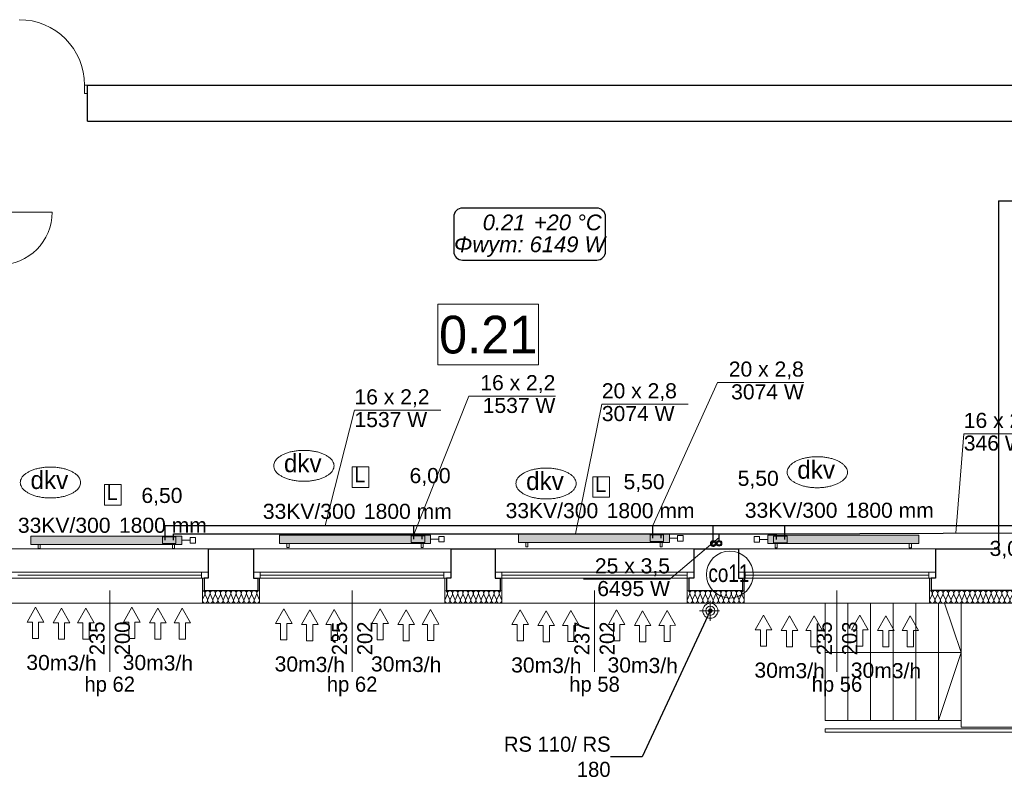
# Model space of a CAD drawing. Header units: millimetres. Extents: x -17429 to 155243, y -2908 to 188569.
# Tile 37 of 113: x -6204 to 5534, y 49263 to 58276. Entities that reach past the tile are written whole.
import ezdxf
from ezdxf.lldxf.tags import DXFTag

# ---------------------------------------------------------------- set-up
doc = ezdxf.new("R2010")
doc.units = ezdxf.units.MM
doc.header["$MEASUREMENT"] = 0
doc.linetypes.add('PHANTOM', pattern=[2.5, 1.25, -0.25, 0.25, -0.25, 0.25, -0.25])
doc.layers.get('0').update_dxf_attribs({"lineweight": 5})
for name, color, linetype in [('#opisy', 7, 'Continuous'), ('#podkład', 252, 'Continuous'), ('Arch ocieplenie', 252, 'Continuous'), ('IS_Armatura_podłączeniowa_grz._dolnozas.', 255, 'SOLID'), ('IS_Armatura_Therm', 7, 'SOLID'), ('IS_Grafika', 7, 'SOLID'), ('IS_Grzejniki_Plan_rzut', 7, 'SOLID'), ('IS_Opisy_działek_Therm', 7, 'SOLID'), ('IS_Powrót', 5, 'DASH'), ('IS_Text_Armatury_Therm', 7, 'Continuous'), ('IS_Text_Konstrukcji', 7, 'Continuous'), ('IS_Text_Odbiornikow_Therm', 7, 'Continuous'), ('IS_Zasilanie', 1, 'SOLID')]:
    doc.layers.add(name, color=color, linetype=linetype)
for name, color, linetype, lineweight in [('#piony', 7, 'Continuous', 5), ('Arch opisy_Nr_Pióra__1', 252, 'Continuous', 25), ('Arch opisy_Nr_Pióra__21', 252, 'Continuous', 13), ('INWENT BALUSTRADY_Nr_Pióra__26', 5, 'Continuous', 13), ('INWENT ODWODNIENIE_Nr_Pióra__21', 252, 'Continuous', 13), ('INWENT OPISY_Nr_Pióra__21', 252, 'Continuous', 13), ('INWENT. DRZWI_Nr_Pióra__21', 7, 'Continuous', 13), ('INWENT. OKNA_Nr_Pióra__5', 7, 'Continuous', 13), ('INWENT.ŚCIANY_Nr_Pióra__1', 252, 'Continuous', 25), ('INWENT.ŚCIANY_Nr_Pióra__21', 7, 'Continuous', 13), ('Istniejące schody_Nr_Pióra__21', 7, 'Continuous', 13)]:
    doc.layers.add(name, color=color, linetype=linetype, lineweight=lineweight)
doc.layers.add('arch izolacje_Nr_Pióra__3', color=7, linetype='Continuous', lineweight=13, true_color=0xff6600)
doc.layers.add('Arch ocieplenie_Nr_Pióra__22', color=7, linetype='Continuous', lineweight=9, true_color=0x7f7f7f)
doc.styles.add('ARIAL', font='arial.ttf', dxfattribs={"width": 0.75})
doc.styles.add('GENERATED_STYLE_2', font='txt')
doc.styles.add('GENERATED_STYLE_3', font='txt')
doc.styles.add('GENERATED_STYLE_4', font='txt')
doc.styles.add('MtXpl_Arial', font='txt', dxfattribs={"height": 0.2})
doc.styles.get("Standard").update_dxf_attribs({"font": 'arial.ttf', "bigfont": 'BIGFONT.SHX'})
tags = doc.linetypes.add('DASH', pattern=[15, 10, -5]).pattern_tags.tags
tags[6:7] = [DXFTag(74, 4), DXFTag(75, 0), DXFTag(340, '0'), DXFTag(46, 0.0), DXFTag(50, 0.0), DXFTag(44, 0.0), DXFTag(45, 0.0)]
tags[4:5] = [DXFTag(74, 4), DXFTag(75, 0), DXFTag(340, '0'), DXFTag(46, 0.0), DXFTag(50, 0.0), DXFTag(44, 0.0), DXFTag(45, 0.0)]
tags = doc.linetypes.add('SOLID', pattern=[10, 10, 0]).pattern_tags.tags
tags[6:7] = [DXFTag(74, 4), DXFTag(75, 0), DXFTag(340, '0'), DXFTag(46, 0.0), DXFTag(50, 0.0), DXFTag(44, 0.0), DXFTag(45, 0.0)]
tags[4:5] = [DXFTag(74, 4), DXFTag(75, 0), DXFTag(340, '0'), DXFTag(46, 0.0), DXFTag(50, 0.0), DXFTag(44, 0.0), DXFTag(45, 0.0)]
doc.dimstyles.new('GENERATED_STYLE__6', dxfattribs={"dimtxt": 0.18, "dimasz": 109.44, "dimexe": 0.18, "dimexo": 0.0625, "dimgap": 0.09, "dimtad": 0, "dimtih": 1, "dimtoh": 1, "dimdec": 4, "dimzin": 0, "dimdsep": 46, "dimcen": 0.09, "dimadec": 0, "dimazin": 0, "dimtfac": 1, "dimtdec": 4, "dimtmove": 0, "dimatfit": 3, "dimldrblk": 'ARROWHEAD_11', "dimfxl": 1, "dimtolj": 1, "dimtzin": 0, "dimarcsym": 0})

# ---------------------------------------------------------------- blocks, each defined once
blk = doc.blocks.new('Izolacja cieplna 14_18', base_point=(5984, 51466))
at = {"layer": 'Arch ocieplenie_Nr_Pióra__22', "linetype": 'Continuous'}
for p, q in [((4673, 51421), (4647, 51361)), ((4705, 51361), (4679, 51421)), ((4737, 51421), (4711, 51361)), ((4769, 51361), (4742, 51421)), ((4801, 51421), (4774, 51361)), ((4833, 51361), (4806, 51421)), ((4865, 51421), (4838, 51361)), ((4897, 51361), (4870, 51421)), ((4929, 51421), (4902, 51361)), ((4960, 51361), (4934, 51421)), ((4992, 51421), (4966, 51361)), ((5024, 51361), (4998, 51421)), ((5056, 51421), (5030, 51361)), ((5088, 51361), (5062, 51421)), ((5120, 51421), (5093, 51361)), ((5152, 51361), (5125, 51421)), ((5184, 51421), (5157, 51361)), ((5216, 51361), (5189, 51421)), ((5248, 51421), (5221, 51361)), ((5279, 51361), (5253, 51421)), ((5311, 51421), (5285, 51361)), ((5343, 51361), (5317, 51421)), ((5375, 51421), (5349, 51361)), ((5407, 51361), (5381, 51421)), ((5439, 51421), (5412, 51361)), ((5471, 51361), (5444, 51421)), ((5503, 51421), (5476, 51361)), ((5535, 51361), (5508, 51421)), ((5567, 51421), (5540, 51361)), ((5599, 51361), (5572, 51421)), ((5630, 51421), (5604, 51361)), ((5662, 51361), (5636, 51421)), ((5694, 51421), (5668, 51361)), ((5726, 51361), (5700, 51421)), ((5758, 51421), (5732, 51361)), ((5790, 51361), (5763, 51421)), ((5822, 51421), (5795, 51361)), ((5854, 51361), (5827, 51421)), ((5886, 51421), (5859, 51361)), ((5918, 51361), (5891, 51421)), ((5949, 51421), (5923, 51361)), ((5981, 51361), (5955, 51421))]:
    blk.add_line(p, q, dxfattribs=at)
for centre, start_param, end_param in [((4644, 51434), 2.7288, 4.712389), ((4708, 51434), 2.7288, 6.695979), ((4772, 51434), 2.7288, 6.695979), ((4835, 51434), 2.7288, 6.695979), ((4899, 51434), 2.7288, 6.695979), ((4963, 51434), 2.7288, 6.695979), ((5027, 51434), 2.7288, 6.695979), ((5091, 51434), 2.7288, 6.695979), ((5155, 51434), 2.7288, 6.695979), ((5218, 51434), 2.7288, 6.695979), ((5282, 51434), 2.7288, 6.695979), ((5346, 51434), 2.7288, 6.695979), ((5410, 51434), 2.7288, 6.695979), ((5474, 51434), 2.7288, 6.695979), ((5537, 51434), 2.7288, 6.695979), ((5601, 51434), 2.7288, 6.695979), ((5665, 51434), 2.7288, 6.695979), ((5729, 51434), 2.7288, 6.695979), ((5793, 51434), 2.7288, 6.695979), ((5856, 51434), 2.7288, 6.695979), ((5920, 51434), 2.7288, 6.695979), ((5984, 51434), 4.712389, 6.695979), ((4676, 51348), 5.870392, 9.837571), ((4740, 51348), 5.870392, 9.837571), ((4804, 51348), 5.870392, 9.837571), ((4867, 51348), 5.870392, 9.837571), ((4931, 51348), 5.870392, 9.837571), ((4995, 51348), 5.870392, 9.837571), ((5059, 51348), 5.870392, 9.837571), ((5123, 51348), 5.870392, 9.837571), ((5186, 51348), 5.870392, 9.837571), ((5250, 51348), 5.870392, 9.837571), ((5314, 51348), 5.870392, 9.837571), ((5378, 51348), 5.870392, 9.837571), ((5442, 51348), 5.870392, 9.837571), ((5505, 51348), 5.870392, 9.837571), ((5569, 51348), 5.870392, 9.837571), ((5633, 51348), 5.870392, 9.837571), ((5697, 51348), 5.870392, 9.837571), ((5761, 51348), 5.870392, 9.837571), ((5825, 51348), 5.870392, 9.837571), ((5888, 51348), 5.870392, 9.837571), ((5952, 51348), 5.870392, 9.837571)]:
    blk.add_ellipse(centre, major_axis=(-31.9, 0), ratio=0.999904, start_param=start_param, end_param=end_param, dxfattribs=at)
blk = doc.blocks.new('Izolacja cieplna 14_33', base_point=(2434, 51466))
at = {"layer": 'Arch ocieplenie_Nr_Pióra__22', "linetype": 'Continuous'}
for p, q in [((1782, 51421), (1757, 51361)), ((1813, 51361), (1788, 51421)), ((1844, 51421), (1818, 51361)), ((1875, 51361), (1849, 51421)), ((1906, 51421), (1880, 51361)), ((1937, 51361), (1911, 51421)), ((1968, 51421), (1942, 51361)), ((1999, 51361), (1973, 51421)), ((2030, 51421), (2004, 51361)), ((2061, 51361), (2035, 51421)), ((2091, 51421), (2066, 51361)), ((2122, 51361), (2097, 51421)), ((2153, 51421), (2128, 51361)), ((2184, 51361), (2158, 51421)), ((2215, 51421), (2189, 51361)), ((2246, 51361), (2220, 51421)), ((2277, 51421), (2251, 51361)), ((2308, 51361), (2282, 51421)), ((2339, 51421), (2313, 51361)), ((2370, 51361), (2344, 51421)), ((2401, 51421), (2375, 51361)), ((2431, 51361), (2406, 51421))]:
    blk.add_line(p, q, dxfattribs=at)
for centre, start_param, end_param in [((1754, 51434), 1.158004, 3.141593), ((1816, 51434), 1.158004, 5.125183), ((1878, 51434), 1.158004, 5.125183), ((1940, 51434), 1.158004, 5.125183), ((2001, 51434), 1.158004, 5.125183), ((2063, 51434), 1.158004, 5.125183), ((2125, 51434), 1.158004, 5.125183), ((2187, 51434), 1.158004, 5.125183), ((2249, 51434), 1.158004, 5.125183), ((2310, 51434), 1.158004, 5.125183), ((2372, 51434), 1.158004, 5.125183), ((2434, 51434), 3.141593, 5.125182), ((1785, 51348), 4.299595, 8.266775), ((1847, 51348), 4.299595, 8.266775), ((1909, 51348), 4.299595, 8.266775), ((1970, 51348), 4.299595, 8.266775), ((2032, 51348), 4.299595, 8.266775), ((2094, 51348), 4.299595, 8.266775), ((2156, 51348), 4.299595, 8.266775), ((2218, 51348), 4.299595, 8.266775), ((2280, 51348), 4.299595, 8.266775), ((2341, 51348), 4.299595, 8.266775), ((2403, 51348), 4.299595, 8.266775)]:
    blk.add_ellipse(centre, major_axis=(0, -31.9), ratio=0.968885, start_param=start_param, end_param=end_param, dxfattribs=at)
blk = doc.blocks.new('Izolacja cieplna 14_34', base_point=(-456, 51466))
at = {"layer": 'Arch ocieplenie_Nr_Pióra__22', "linetype": 'Continuous'}
for p, q in [((-1108, 51421), (-1133, 51361)), ((-1077, 51361), (-1102, 51421)), ((-1046, 51421), (-1072, 51361)), ((-1015, 51361), (-1041, 51421)), ((-984, 51421), (-1010, 51361)), ((-953, 51361), (-979, 51421)), ((-922, 51421), (-948, 51361)), ((-891, 51361), (-917, 51421)), ((-860, 51421), (-886, 51361)), ((-829, 51361), (-855, 51421)), ((-799, 51421), (-824, 51361)), ((-768, 51361), (-793, 51421)), ((-737, 51421), (-762, 51361)), ((-706, 51361), (-732, 51421)), ((-675, 51421), (-701, 51361)), ((-644, 51361), (-670, 51421)), ((-613, 51421), (-639, 51361)), ((-582, 51361), (-608, 51421)), ((-551, 51421), (-577, 51361)), ((-520, 51361), (-546, 51421)), ((-489, 51421), (-515, 51361)), ((-459, 51361), (-484, 51421))]:
    blk.add_line(p, q, dxfattribs=at)
for centre, start_param, end_param in [((-1136, 51434), 1.158004, 3.141593), ((-1074, 51434), 1.158004, 5.125183), ((-1012, 51434), 1.158004, 5.125183), ((-950, 51434), 1.158004, 5.125183), ((-889, 51434), 1.158004, 5.125183), ((-827, 51434), 1.158004, 5.125183), ((-765, 51434), 1.158004, 5.125183), ((-703, 51434), 1.158004, 5.125183), ((-641, 51434), 1.158004, 5.125183), ((-580, 51434), 1.158004, 5.125183), ((-518, 51434), 1.158004, 5.125183), ((-456, 51434), 3.141593, 5.125182), ((-1105, 51348), 4.299595, 8.266775), ((-1043, 51348), 4.299595, 8.266775), ((-981, 51348), 4.299595, 8.266775), ((-920, 51348), 4.299595, 8.266775), ((-858, 51348), 4.299595, 8.266775), ((-796, 51348), 4.299595, 8.266775), ((-734, 51348), 4.299595, 8.266775), ((-672, 51348), 4.299595, 8.266775), ((-610, 51348), 4.299595, 8.266775), ((-549, 51348), 4.299595, 8.266775), ((-487, 51348), 4.299595, 8.266775)]:
    blk.add_ellipse(centre, major_axis=(0, -31.9), ratio=0.968885, start_param=start_param, end_param=end_param, dxfattribs=at)
blk = doc.blocks.new('Izolacja cieplna 14_35', base_point=(-3346, 51466))
at = {"layer": 'Arch ocieplenie_Nr_Pióra__22', "linetype": 'Continuous'}
for p, q in [((-3998, 51421), (-4023, 51361)), ((-3967, 51361), (-3992, 51421)), ((-3936, 51421), (-3962, 51361)), ((-3905, 51361), (-3931, 51421)), ((-3874, 51421), (-3900, 51361)), ((-3843, 51361), (-3869, 51421)), ((-3812, 51421), (-3838, 51361)), ((-3781, 51361), (-3807, 51421)), ((-3750, 51421), (-3776, 51361)), ((-3719, 51361), (-3745, 51421)), ((-3689, 51421), (-3714, 51361)), ((-3658, 51361), (-3683, 51421)), ((-3627, 51421), (-3652, 51361)), ((-3596, 51361), (-3622, 51421)), ((-3565, 51421), (-3591, 51361)), ((-3534, 51361), (-3560, 51421)), ((-3503, 51421), (-3529, 51361)), ((-3472, 51361), (-3498, 51421)), ((-3441, 51421), (-3467, 51361)), ((-3410, 51361), (-3436, 51421)), ((-3379, 51421), (-3405, 51361)), ((-3349, 51361), (-3374, 51421))]:
    blk.add_line(p, q, dxfattribs=at)
for centre, start_param, end_param in [((-4026, 51434), 1.158004, 3.141593), ((-3964, 51434), 1.158004, 5.125183), ((-3902, 51434), 1.158004, 5.125183), ((-3840, 51434), 1.158004, 5.125183), ((-3779, 51434), 1.158004, 5.125183), ((-3717, 51434), 1.158004, 5.125183), ((-3655, 51434), 1.158004, 5.125183), ((-3593, 51434), 1.158004, 5.125183), ((-3531, 51434), 1.158004, 5.125183), ((-3470, 51434), 1.158004, 5.125183), ((-3408, 51434), 1.158004, 5.125183), ((-3346, 51434), 3.141593, 5.125182), ((-3995, 51348), 4.299595, 8.266775), ((-3933, 51348), 4.299595, 8.266775), ((-3871, 51348), 4.299595, 8.266775), ((-3810, 51348), 4.299595, 8.266775), ((-3748, 51348), 4.299595, 8.266775), ((-3686, 51348), 4.299595, 8.266775), ((-3624, 51348), 4.299595, 8.266775), ((-3562, 51348), 4.299595, 8.266775), ((-3500, 51348), 4.299595, 8.266775), ((-3439, 51348), 4.299595, 8.266775), ((-3377, 51348), 4.299595, 8.266775)]:
    blk.add_ellipse(centre, major_axis=(0, -31.9), ratio=0.968885, start_param=start_param, end_param=end_param, dxfattribs=at)
blk = doc.blocks.new('ARROWHEAD_11')
at = {"color": 0, "linetype": 'Continuous', "lineweight": 0}
blk.add_line((0, 0), (-1, 0), dxfattribs=at)
at = {"color": 0, "linetype": 'Continuous', "lineweight": 0, "const_width": 0.25, "flags": 128}
blk.add_lwpolyline([(-0.125, 0, 1), (0.125, 0, 1)], format="xyb", close=True, dxfattribs=at)
blk = doc.blocks.new('E210168')
at = {"color": 7, "lineweight": 13}
for p, q in [((19.4, 19.8), (19.4, 13.6)), ((19.4, 19.8), (37, 9.9)), ((19.4, 0), (37, 9.9)), ((19.4, 6.2), (19.4, 0))]:
    blk.add_line(p, q, dxfattribs=at)
blk.add_lwpolyline([(19.4, 13.6), (0, 13.6), (0, 6.2), (19.4, 6.2)], dxfattribs=at)
blk = doc.blocks.new('SERRTRT')
at = {"layer": 'arch izolacje_Nr_Pióra__3', "color": 252, "linetype": 'Continuous'}
for p, q in [((-4026, 51316), (-4026, 51616)), ((-3346, 51616), (-3346, 51316)), ((-1136, 51316), (-1136, 51616)), ((-456, 51616), (-456, 51316)), ((1754, 51316), (1754, 51616)), ((2434, 51616), (2434, 51316)), ((4644, 51316), (4644, 51616)), ((7654, 51316), (-11061, 51316)), ((-3346, 51316), (-4026, 51316)), ((-456, 51316), (-1136, 51316)), ((2434, 51316), (1754, 51316)), ((5984, 51316), (4644, 51316))]:
    blk.add_line(p, q, dxfattribs=at)
at = {"layer": 'Arch opisy_Nr_Pióra__21', "color": 252, "linetype": 'Continuous'}
for p, q in [((-1219, 54881), (-1219, 54161)), ((-19, 54881), (-1219, 54881)), ((-19, 54161), (-19, 54881)), ((-1219, 54161), (-19, 54161))]:
    blk.add_line(p, q, dxfattribs=at)
at = {"layer": 'INWENT BALUSTRADY_Nr_Pióra__26', "color": 252, "linetype": 'Continuous'}
for p, q in [((3399, 49776), (3399, 49816)), ((3399, 49816), (11689, 49816)), ((11689, 49776), (3399, 49776))]:
    blk.add_line(p, q, dxfattribs=at)
at = {"layer": 'INWENT ODWODNIENIE_Nr_Pióra__21', "color": 252, "linetype": 'Continuous'}
for p, q in [((2029, 51346), (2029, 51106)), ((2029, 51146), (2029, 51306)), ((1899, 51226), (2139, 51226)), ((1949, 51226), (2109, 51226))]:
    blk.add_line(p, q, dxfattribs=at)
for radius in [90, 55]:
    blk.add_circle((2029, 51226), radius, dxfattribs=at)
at = {"layer": 'INWENT OPISY_Nr_Pióra__21', "color": 252, "linetype": 'Continuous'}
for p, q in [((-5131, 51466), (-5131, 50496)), ((-2241, 51466), (-2241, 50496)), ((649, 51466), (649, 50496)), ((3539, 51466), (3539, 50496))]:
    blk.add_line(p, q, dxfattribs=at)
at = {"layer": 'INWENT. DRZWI_Nr_Pióra__21', "color": 252, "linetype": 'Continuous'}
for p, q in [((-5431, 57496), (-5431, 57396)), ((-5431, 57496), (-5396, 57496)), ((-5431, 57396), (-5396, 57396)), ((-6446, 55981), (-5816, 55981))]:
    blk.add_line(p, q, dxfattribs=at)
for centre, radius, start, end in [((-6211, 57496), 780, 0, 90), ((-6446, 55981), 630, 270, 0)]:
    blk.add_arc(centre, radius, start, end, dxfattribs=at)
at = {"layer": 'INWENT. OKNA_Nr_Pióra__5', "color": 252, "linetype": 'Continuous'}
for p, q in [((-3956, 51686), (-6306, 51686)), ((-6226, 51651), (-4036, 51651)), ((-4036, 51616), (-4036, 51686)), ((-3956, 51616), (-3956, 51686)), ((-1066, 51686), (-3416, 51686)), ((-3416, 51616), (-3416, 51686)), ((-3336, 51616), (-3336, 51686)), ((-3336, 51651), (-1146, 51651)), ((-1146, 51616), (-1146, 51686)), ((-1066, 51616), (-1066, 51686)), ((1834, 51686), (-536, 51686)), ((-536, 51616), (-536, 51686)), ((-456, 51616), (-456, 51686)), ((-456, 51651), (1754, 51651)), ((1754, 51616), (1754, 51686)), ((1834, 51616), (1834, 51686)), ((4714, 51686), (2364, 51686)), ((2364, 51616), (2364, 51686)), ((2444, 51616), (2444, 51686)), ((2444, 51651), (4634, 51651)), ((4634, 51616), (4634, 51686)), ((4714, 51616), (4714, 51686)), ((-6306, 51616), (-3956, 51616)), ((-3416, 51616), (-1066, 51616)), ((-536, 51616), (1834, 51616)), ((2364, 51616), (4714, 51616))]:
    blk.add_line(p, q, dxfattribs=at)
at = {"layer": 'INWENT.ŚCIANY_Nr_Pióra__1', "color": 252, "linetype": 'Continuous'}
for p, q in [((-5396, 57066), (-5396, 57496)), ((-5396, 57496), (5704, 57496)), ((-5396, 57066), (5704, 57066)), ((5464, 56116), (5704, 56116)), ((5464, 56116), (5464, 51966)), ((-3956, 51966), (-3416, 51966)), ((-3956, 51966), (-3956, 51616)), ((-3416, 51966), (-3416, 51616)), ((-1066, 51966), (-536, 51966)), ((-1066, 51966), (-1066, 51616)), ((-536, 51966), (-536, 51616)), ((1834, 51966), (2364, 51966)), ((1834, 51966), (1834, 51616)), ((2364, 51966), (2364, 51616)), ((4714, 51966), (5464, 51966)), ((4714, 51966), (4714, 51616)), ((-3956, 51616), (-4006, 51616)), ((-4006, 51616), (-4006, 51466)), ((-3416, 51616), (-3366, 51616)), ((-3366, 51616), (-3366, 51466)), ((-1066, 51616), (-1116, 51616)), ((-1116, 51616), (-1116, 51466)), ((-536, 51616), (-476, 51616)), ((-476, 51616), (-476, 51466)), ((1834, 51616), (1774, 51616)), ((1774, 51616), (1774, 51466)), ((2364, 51616), (2414, 51616)), ((2414, 51616), (2414, 51466)), ((4714, 51616), (4664, 51616)), ((4664, 51616), (4664, 51466)), ((-4006, 51466), (-3366, 51466)), ((-1116, 51466), (-476, 51466)), ((1774, 51466), (2414, 51466)), ((5964, 51466), (4664, 51466))]:
    blk.add_line(p, q, dxfattribs=at)
at = {"layer": 'INWENT.ŚCIANY_Nr_Pióra__21', "color": 252, "linetype": 'Continuous'}
for p, q in [((-6306, 51966), (-3956, 51966)), ((-3416, 51966), (-1066, 51966)), ((-536, 51966), (1834, 51966)), ((2364, 51966), (4714, 51966))]:
    blk.add_line(p, q, dxfattribs=at)
at = {"layer": 'Istniejące schody_Nr_Pióra__21', "color": 252, "linetype": 'Continuous'}
for p, q in [((3399, 49916), (3399, 51316)), ((3669, 49916), (3669, 51316)), ((3939, 49916), (3939, 51316)), ((4209, 49916), (4209, 51316)), ((4479, 49916), (4479, 51316)), ((4749, 49916), (4749, 51316)), ((5019, 50726), (4822, 51316)), ((5019, 49836), (5019, 51316)), ((3399, 50726), (5019, 50726)), ((5019, 50726), (4749, 49916)), ((5019, 49916), (3399, 49916)), ((11689, 49836), (5019, 49836))]:
    blk.add_line(p, q, dxfattribs=at)
at = {"layer": 'Arch ocieplenie', "color": 252, "linetype": 'Continuous', "lineweight": 9}
for name, p in [('Izolacja cieplna 14_35', (-3346, 51466)), ('Izolacja cieplna 14_34', (-456, 51466)), ('Izolacja cieplna 14_33', (2434, 51466)), ('Izolacja cieplna 14_18', (5984, 51466))]:
    blk.add_blockref(name, p, dxfattribs=at)
at = {"layer": 'Arch opisy_Nr_Pióra__1', "color": 252, "linetype": 'Continuous', "insert": (-619, 54288), "char_height": 450, "attachment_point": 8, "style": 'GENERATED_STYLE_3'}
blk.add_mtext('{0.21}', dxfattribs=at)
at = {"layer": 'INWENT OPISY_Nr_Pióra__21', "color": 252, "linetype": 'Continuous', "char_height": 180, "width": 1346.33, "attachment_point": 2, "rotation": 90, "line_spacing_factor": 1.007146, "style": 'GENERATED_STYLE_2'}
for s, insert in [('{235\\P200}', (-5372, 50896)), ('{235\\P202}', (-2482, 50896)), ('{237\\P202}', (408, 50896)), ('{235\\P203}', (3298, 50896))]:
    blk.add_mtext(s, dxfattribs=dict(at, insert=insert))
at = {"layer": 'INWENT OPISY_Nr_Pióra__21', "color": 252, "linetype": 'Continuous', "char_height": 180, "attachment_point": 2, "style": 'GENERATED_STYLE_2'}
for s, insert in [('{hp 62}', (-5131, 50440)), ('{hp 62}', (-2241, 50440)), ('{hp 58}', (649, 50440)), ('{hp 56}', (3539, 50440))]:
    blk.add_mtext(s, dxfattribs=dict(at, insert=insert))
at = {"layer": 'INWENT OPISY_Nr_Pióra__21', "color": 252, "linetype": 'Continuous', "insert": (840, 49483), "char_height": 180, "width": 1500.99, "attachment_point": 6, "style": 'GENERATED_STYLE_4'}
blk.add_mtext('{RS 110/ RS 180}', dxfattribs=at)
at = {"layer": 'INWENT OPISY_Nr_Pióra__21', "color": 252, "linetype": 'Continuous', "annotation_type": 0, "has_hookline": 1, "hookline_direction": 1, "text_width": 1114}
blk.add_leader([(2029, 51226), (1215, 49483), (840, 49483)], dimstyle='GENERATED_STYLE__6', dxfattribs=at)

msp = doc.modelspace()

# ---------------------------------------------------------------- linework, layer by layer
at = {"layer": '#piony', "color": 7}
msp.add_circle((2262, 51658), 280, dxfattribs=at)
at = {"layer": 'IS_Armatura_podłączeniowa_grz._dolnozas.', "color": 7, "lineweight": 0, "ltscale": 10}
for p, q in [((-1376, 52119), (-1536, 52119)), ((-1536, 52119), (-1536, 52039)), ((-1376, 52039), (-1376, 52119)), ((1473, 52130), (1313, 52130)), ((1313, 52130), (1313, 52050)), ((1473, 52050), (1473, 52130)), ((-4341, 52107), (-4501, 52107)), ((-4501, 52107), (-4501, 52027)), ((-4501, 52027), (-4341, 52027)), ((-4341, 52027), (-4341, 52107)), ((-1536, 52039), (-1376, 52039)), ((1313, 52050), (1473, 52050)), ((2944, 52117), (2784, 52117)), ((2784, 52117), (2784, 52037)), ((2784, 52037), (2944, 52037)), ((2944, 52037), (2944, 52117))]:
    msp.add_line(p, q, dxfattribs=at)
at = {"layer": 'IS_Armatura_Therm', "color": 7, "lineweight": 0, "ltscale": 10}
for p, q in [((1705, 52122), (1640, 52122)), ((1640, 52122), (1640, 52057)), ((1705, 52057), (1705, 52122)), ((-4271, 52067), (-4173, 52067)), ((-4108, 52099), (-4173, 52099)), ((-4173, 52099), (-4173, 52034)), ((-4173, 52034), (-4108, 52034)), ((-4108, 52034), (-4108, 52099)), ((-1306, 52079), (-1208, 52079)), ((-1143, 52112), (-1208, 52112)), ((-1208, 52112), (-1208, 52047)), ((-1208, 52047), (-1143, 52047)), ((-1143, 52047), (-1143, 52112)), ((1543, 52090), (1640, 52090)), ((1640, 52057), (1705, 52057)), ((2616, 52110), (2551, 52110)), ((2551, 52110), (2551, 52045)), ((2551, 52045), (2616, 52045)), ((2616, 52045), (2616, 52110)), ((2714, 52077), (2616, 52077))]:
    msp.add_line(p, q, dxfattribs=at)
at = {"layer": 'IS_Grafika', "color": 7, "lineweight": 5, "ltscale": 10}
for p, q in [((-2041, 52942), (-2241, 52942)), ((-2241, 52942), (-2241, 52697)), ((-2041, 52697), (-2041, 52942)), ((829, 52824), (628, 52824)), ((628, 52824), (628, 52580)), ((829, 52580), (829, 52824)), ((-4993, 52731), (-5194, 52731)), ((-5194, 52731), (-5194, 52486)), ((-4993, 52486), (-4993, 52731)), ((-2241, 52697), (-2041, 52697)), ((-5194, 52486), (-4993, 52486)), ((628, 52580), (829, 52580))]:
    msp.add_line(p, q, dxfattribs=at)
for points, knots in [([(-2816, 53139), (-2834, 53139), (-2869, 53138), (-2919, 53132), (-2967, 53123), (-3011, 53111), (-3052, 53095), (-3087, 53077), (-3118, 53057), (-3143, 53034), (-3161, 53009), (-3173, 52983), (-3176, 52964), (-3176, 52955)], [0, 0, 0, 0, 53.206774, 104.286131, 152.960622, 198.951577, 242.000697, 281.900205, 318.538128, 351.968842, 382.520946, 410.942343, 438.528187, 438.528187, 438.528187, 438.528187]), ([(-2456, 52955), (-2456, 52964), (-2459, 52983), (-2471, 53009), (-2490, 53034), (-2515, 53057), (-2545, 53077), (-2581, 53095), (-2621, 53111), (-2665, 53123), (-2713, 53132), (-2764, 53138), (-2798, 53139), (-2816, 53139)], [0, 0, 0, 0, 27.585844, 56.00724, 86.559344, 119.990058, 156.627982, 196.52749, 239.576609, 285.567565, 334.242055, 385.321413, 438.528187, 438.528187, 438.528187, 438.528187]), ([(3304, 53063), (3286, 53063), (3251, 53062), (3201, 53056), (3153, 53047), (3109, 53034), (3068, 53019), (3033, 53001), (3002, 52980), (2977, 52957), (2959, 52933), (2947, 52906), (2944, 52887), (2944, 52878)], [0, 0, 0, 0, 53.206774, 104.286131, 152.960622, 198.951577, 242.000697, 281.900205, 318.538128, 351.968842, 382.520946, 410.942343, 438.528187, 438.528187, 438.528187, 438.528187]), ([(3664, 52878), (3664, 52887), (3661, 52906), (3649, 52933), (3630, 52957), (3605, 52980), (3575, 53001), (3539, 53019), (3499, 53034), (3455, 53047), (3407, 53056), (3356, 53062), (3322, 53063), (3304, 53063)], [0, 0, 0, 0, 27.585844, 56.00724, 86.559344, 119.990058, 156.627982, 196.52749, 239.576609, 285.567565, 334.242055, 385.321413, 438.528187, 438.528187, 438.528187, 438.528187]), ([(-5837, 52940), (-5855, 52940), (-5890, 52939), (-5941, 52933), (-5988, 52924), (-6033, 52911), (-6073, 52896), (-6108, 52878), (-6139, 52857), (-6164, 52835), (-6183, 52810), (-6194, 52783), (-6197, 52764), (-6197, 52755)], [0, 0, 0, 0, 53.206774, 104.286131, 152.960622, 198.951577, 242.000697, 281.900205, 318.538128, 351.968842, 382.520946, 410.942343, 438.528187, 438.528187, 438.528187, 438.528187]), ([(-5478, 52755), (-5478, 52764), (-5480, 52783), (-5492, 52810), (-5511, 52835), (-5536, 52857), (-5566, 52878), (-5602, 52896), (-5642, 52911), (-5686, 52924), (-5734, 52933), (-5785, 52939), (-5820, 52940), (-5837, 52940)], [0, 0, 0, 0, 27.585844, 56.00724, 86.559344, 119.990058, 156.627982, 196.52749, 239.576609, 285.567565, 334.242055, 385.321413, 438.528187, 438.528187, 438.528187, 438.528187]), ([(-3176, 52955), (-3176, 52945), (-3173, 52927), (-3161, 52900), (-3143, 52875), (-3118, 52853), (-3087, 52832), (-3052, 52814), (-3011, 52799), (-2967, 52786), (-2919, 52777), (-2869, 52771), (-2834, 52770), (-2816, 52770)], [0, 0, 0, 0, 27.585844, 56.00724, 86.559344, 119.990058, 156.627982, 196.52749, 239.576609, 285.567565, 334.242055, 385.321413, 438.528187, 438.528187, 438.528187, 438.528187]), ([(-2816, 52770), (-2798, 52770), (-2764, 52771), (-2713, 52777), (-2665, 52786), (-2621, 52799), (-2581, 52814), (-2545, 52832), (-2515, 52853), (-2490, 52875), (-2471, 52900), (-2459, 52927), (-2456, 52945), (-2456, 52955)], [0, 0, 0, 0, 53.206774, 104.286131, 152.960622, 198.951577, 242.000697, 281.900205, 318.538128, 351.968842, 382.520946, 410.942343, 438.528187, 438.528187, 438.528187, 438.528187]), ([(71, 52928), (54, 52928), (19, 52927), (-32, 52921), (-80, 52912), (-124, 52899), (-164, 52884), (-200, 52866), (-230, 52845), (-255, 52823), (-274, 52798), (-286, 52771), (-288, 52753), (-288, 52743)], [0, 0, 0, 0, 53.206774, 104.286131, 152.960622, 198.951577, 242.000697, 281.900205, 318.538128, 351.968842, 382.520946, 410.942343, 438.528187, 438.528187, 438.528187, 438.528187]), ([(431, 52743), (431, 52753), (428, 52771), (416, 52798), (398, 52823), (373, 52845), (342, 52866), (307, 52884), (266, 52899), (222, 52912), (175, 52921), (124, 52927), (89, 52928), (71, 52928)], [0, 0, 0, 0, 27.585844, 56.00724, 86.559344, 119.990058, 156.627982, 196.52749, 239.576609, 285.567565, 334.242055, 385.321413, 438.528187, 438.528187, 438.528187, 438.528187]), ([(2944, 52878), (2944, 52869), (2947, 52850), (2959, 52824), (2977, 52799), (3002, 52776), (3033, 52756), (3068, 52738), (3109, 52722), (3153, 52710), (3201, 52700), (3251, 52695), (3286, 52693), (3304, 52693)], [0, 0, 0, 0, 27.585844, 56.00724, 86.559344, 119.990058, 156.627982, 196.52749, 239.576609, 285.567565, 334.242055, 385.321413, 438.528187, 438.528187, 438.528187, 438.528187]), ([(3304, 52693), (3322, 52693), (3356, 52695), (3407, 52700), (3455, 52710), (3499, 52722), (3539, 52738), (3575, 52756), (3605, 52776), (3630, 52799), (3649, 52824), (3661, 52850), (3664, 52869), (3664, 52878)], [0, 0, 0, 0, 53.206774, 104.286131, 152.960622, 198.951577, 242.000697, 281.900205, 318.538128, 351.968842, 382.520946, 410.942343, 438.528187, 438.528187, 438.528187, 438.528187]), ([(-6197, 52755), (-6197, 52746), (-6194, 52727), (-6183, 52701), (-6164, 52676), (-6139, 52653), (-6108, 52633), (-6073, 52615), (-6033, 52599), (-5988, 52587), (-5941, 52578), (-5890, 52572), (-5855, 52571), (-5837, 52571)], [0, 0, 0, 0, 27.585844, 56.00724, 86.559344, 119.990058, 156.627982, 196.52749, 239.576609, 285.567565, 334.242055, 385.321413, 438.528187, 438.528187, 438.528187, 438.528187]), ([(-5837, 52571), (-5820, 52571), (-5785, 52572), (-5734, 52578), (-5686, 52587), (-5642, 52599), (-5602, 52615), (-5566, 52633), (-5536, 52653), (-5511, 52676), (-5492, 52701), (-5480, 52727), (-5478, 52746), (-5478, 52755)], [0, 0, 0, 0, 53.206774, 104.286131, 152.960622, 198.951577, 242.000697, 281.900205, 318.538128, 351.968842, 382.520946, 410.942343, 438.528187, 438.528187, 438.528187, 438.528187]), ([(-288, 52743), (-288, 52734), (-286, 52715), (-274, 52689), (-255, 52664), (-230, 52641), (-200, 52621), (-164, 52603), (-124, 52587), (-80, 52575), (-32, 52566), (19, 52560), (54, 52559), (71, 52559)], [0, 0, 0, 0, 27.585844, 56.00724, 86.559344, 119.990058, 156.627982, 196.52749, 239.576609, 285.567565, 334.242055, 385.321413, 438.528187, 438.528187, 438.528187, 438.528187]), ([(71, 52559), (89, 52559), (124, 52560), (175, 52566), (222, 52575), (266, 52587), (307, 52603), (342, 52621), (373, 52641), (398, 52664), (416, 52689), (428, 52715), (431, 52734), (431, 52743)], [0, 0, 0, 0, 53.206774, 104.286131, 152.960622, 198.951577, 242.000697, 281.900205, 318.538128, 351.968842, 382.520946, 410.942343, 438.528187, 438.528187, 438.528187, 438.528187])]:
    msp.add_open_spline(points, degree=3, knots=knots, dxfattribs=at)
at = {"layer": 'IS_Grzejniki_Plan_rzut', "color": 252, "lineweight": 0, "ltscale": 10}
for p, q in [((-1306, 52129), (-3106, 52129)), ((-3106, 52129), (-3106, 52029)), ((-1306, 52029), (-1306, 52129)), ((1543, 52140), (-257, 52140)), ((-257, 52140), (-257, 52040)), ((1543, 52040), (1543, 52140)), ((4514, 52127), (2714, 52127)), ((2714, 52127), (2714, 52027)), ((4514, 52027), (4514, 52127)), ((-4271, 52117), (-6071, 52117)), ((-6071, 52117), (-6071, 52017)), ((-6071, 52017), (-4271, 52017)), ((-5983, 52017), (-5983, 51967)), ((-5958, 51967), (-5958, 52017)), ((-4383, 51967), (-4383, 52017)), ((-4358, 52017), (-4358, 51967)), ((-4271, 52017), (-4271, 52117)), ((-3106, 52029), (-1306, 52029)), ((-3018, 52029), (-3018, 51979)), ((-2993, 51979), (-2993, 52029)), ((-1418, 51979), (-1418, 52029)), ((-1393, 52029), (-1393, 51979)), ((-257, 52040), (1543, 52040)), ((-170, 52040), (-170, 51990)), ((-145, 51990), (-145, 52040)), ((1430, 51990), (1430, 52040)), ((1455, 52040), (1455, 51990)), ((2714, 52027), (4514, 52027)), ((2801, 52027), (2801, 51977)), ((2826, 51977), (2826, 52027)), ((4401, 51977), (4401, 52027)), ((4426, 52027), (4426, 51977)), ((-5983, 51967), (-5958, 51967)), ((-4358, 51967), (-4383, 51967)), ((-3018, 51979), (-2993, 51979)), ((-1393, 51979), (-1418, 51979)), ((-170, 51990), (-145, 51990)), ((1455, 51990), (1430, 51990)), ((2801, 51977), (2826, 51977)), ((4426, 51977), (4401, 51977))]:
    msp.add_line(p, q, dxfattribs=at)
at = {"layer": 'IS_Grzejniki_Plan_rzut', "color": 252, "linetype": 'Continuous', "lineweight": 0, "ltscale": 10, "extrusion": (0, 0, -1)}
for points in [[(1306, 52029), (3106, 52129), (3106, 52029)], [(3106, 52129), (1306, 52029), (1306, 52129)], [(-1543, 52040), (257, 52140), (257, 52040)], [(257, 52140), (-1543, 52040), (-1543, 52140)], [(-4514, 52027), (-2714, 52127), (-2714, 52027)], [(-2714, 52127), (-4514, 52027), (-4514, 52127)], [(4271, 52017), (6071, 52117), (6071, 52017)], [(6071, 52117), (4271, 52017), (4271, 52117)]]:
    msp.add_solid(points, dxfattribs=at)
at = {"layer": 'IS_Opisy_działek_Therm', "color": 7, "lineweight": 5, "ltscale": 10}
for p, q in [((1343, 52243), (2114, 53949)), ((2114, 53949), (3144, 53949)), ((-1506, 52136), (-848, 53787)), ((182, 53787), (-848, 53787)), ((423, 52143), (736, 53690)), ((736, 53690), (1766, 53690)), ((-2562, 52243), (-2213, 53618)), ((-2213, 53618), (-1183, 53618)), ((4958, 52152), (5051, 53337)), ((5051, 53337), (6071, 53337)), ((2134, 52098), (1548, 51602)), ((1548, 51602), (518, 51602))]:
    msp.add_line(p, q, dxfattribs=at)
at = {"layer": 'IS_Powrót', "color": 5, "lineweight": 30, "ltscale": 20}
for p, q in [((-4371, 52067), (-4371, 52143)), ((-4371, 52143), (-1406, 52143)), ((-1406, 52079), (-1406, 52143)), ((-1406, 52143), (1443, 52143)), ((1443, 52090), (1443, 52143)), ((1443, 52143), (2139, 52143)), ((2134, 52052), (2134, 52143)), ((2139, 52143), (2814, 52144)), ((2814, 52144), (6204, 52157)), ((2814, 52144), (2814, 52077))]:
    msp.add_line(p, q, dxfattribs=at)
at = {"layer": 'IS_Powrót', "color": 5, "lineweight": 0, "ltscale": 20}
msp.add_circle((2134, 52030), 34.1, dxfattribs=at)
at = {"layer": 'IS_Powrót', "color": 5, "lineweight": 30, "ltscale": 20}
msp.add_circle((2134, 52030), 22.1, dxfattribs=at)
at = {"layer": 'IS_Text_Konstrukcji', "color": 18, "linetype": 'SOLID', "ltscale": 10, "true_color": 0x000000}
for p, q in [((677, 56028), (-926, 56028)), ((-1030, 55925), (-1030, 55512)), ((780, 55512), (780, 55925)), ((-926, 55408), (677, 55408))]:
    msp.add_line(p, q, dxfattribs=at)
for centre, start, end in [((-926, 55925), 90, 180), ((677, 55925), 360, 90), ((-926, 55512), 180, 270), ((677, 55512), 270, 0)]:
    msp.add_arc(centre, 103, start, end, dxfattribs=at)
at = {"layer": 'IS_Zasilanie', "color": 1, "lineweight": 30, "ltscale": 10}
for p, q in [((-4471, 52067), (-4471, 52243)), ((-4471, 52243), (-1506, 52243)), ((-1506, 52079), (-1506, 52243)), ((-1506, 52243), (1343, 52243)), ((1343, 52090), (1343, 52243)), ((1343, 52243), (2039, 52243)), ((2039, 52243), (2914, 52243)), ((2064, 52050), (2064, 52243)), ((2914, 52243), (2914, 52077)), ((2914, 52243), (6304, 52243))]:
    msp.add_line(p, q, dxfattribs=at)
at = {"layer": 'IS_Zasilanie', "color": 1, "linetype": 'PHANTOM', "lineweight": 0, "ltscale": 250}
msp.add_circle((2064, 52028), 34.1, dxfattribs=at)
at = {"layer": 'IS_Zasilanie', "color": 1, "linetype": 'PHANTOM', "lineweight": 30, "ltscale": 250}
msp.add_circle((2064, 52028), 22.1, dxfattribs=at)

# ---------------------------------------------------------------- block references
at = {"layer": '#podkład'}
msp.add_blockref('SERRTRT', (0, 0), dxfattribs=at)
at = {"color": 7, "lineweight": 5, "xscale": 10, "yscale": 10, "zscale": 10, "rotation": 90.09664922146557}
for p in [(-5917, 50897), (-5607, 50887), (-5315, 50888), (-4768, 50897), (-4458, 50887), (-4166, 50888), (-2957, 50879), (-2647, 50869), (-2355, 50870), (-1808, 50879), (-1498, 50869), (-1206, 50870), (-137, 50867), (173, 50857), (465, 50858), (1012, 50867), (1322, 50857), (1614, 50858), (2763, 50805), (3072, 50795), (3365, 50796), (3911, 50805), (4221, 50795), (4513, 50796)]:
    msp.add_blockref('E210168', p, dxfattribs=at)

# ---------------------------------------------------------------- texts
at = {"layer": '#opisy', "color": 7, "lineweight": 0, "style": 'ARIAL'}
for p in [(-6126, 50521, 140), (-4977, 50521, 140), (-3166, 50503, 140), (-2017, 50503, 140), (-346, 50491, 140), (803, 50491, 140), (2554, 50429, 140), (3703, 50429, 140)]:
    msp.add_text('30m3/h', height=180, rotation=359.2172, dxfattribs=at).set_placement(p)
at = {"layer": 'IS_Grafika', "color": 7, "lineweight": 5, "ltscale": 10, "style": 'MtXpl_Arial'}
for s, height, p in [('dkv', 216, (-3054, 52878)), ('dkv', 216, (3066, 52801)), ('dkv', 216, (-6075, 52678)), ('L', 180, (-2216, 52758)), ('dkv', 216, (-167, 52666)), ('L', 180, (-5168, 52547)), ('L', 180, (654, 52641))]:
    msp.add_text(s, height=height, dxfattribs=at).set_placement(p)
at = {"layer": 'IS_Grafika', "color": 7, "lineweight": 5, "ltscale": 10, "style": 'MtXpl_Arial', "width": 0.8}
msp.add_text('co11', height=210, dxfattribs=at).set_placement((2007, 51569))
at = {"layer": 'IS_Opisy_działek_Therm', "color": 7, "lineweight": 5, "ltscale": 10, "char_height": 180}
for s, insert, attachment_point in [('\\fArial|b0|i0;20 x 2,8', (3144, 53985), 9), ('\\fArial|b0|i0;16 x 2,2', (182, 53823), 9), ('\\fArial|b0|i0;20 x 2,8', (736, 53726), 7), ('\\fArial|b0|i0;3074 W', (3144, 53927), 3), ('\\fArial|b0|i0;16 x 2,2', (-2213, 53654), 7), ('\\fArial|b0|i0;1537 W', (182, 53765), 3), ('\\fArial|b0|i0;3074 W', (736, 53668), 1), ('\\fArial|b0|i0;1537 W', (-2213, 53596), 1), ('\\fArial|b0|i0;16 x 2,2', (5051, 53373), 7), ('\\fArial|b0|i0;346 W', (5051, 53316), 1), ('\\fArial|b0|i0;25 x 3,5', (1548, 51638), 9), ('\\fArial|b0|i0;6495 W', (1548, 51581), 3)]:
    msp.add_mtext(s, dxfattribs=dict(at, insert=insert, attachment_point=attachment_point))
at = {"layer": 'IS_Text_Armatury_Therm', "color": 7, "linetype": 'SOLID', "ltscale": 10, "char_height": 180}
for s, insert, attachment_point in [('\\fArial|b0|i0;6,00  ', (-1556, 52715), 7), ('\\fArial|b0|i0;5,50  ', (995, 52642), 7), ('\\fArial|b0|i0;5,50  ', (2845, 52682), 9), ('\\fArial|b0|i0;6,50  ', (-4753, 52478), 7), ('\\fArial|b0|i0;3,00  ', (5848, 51846), 9)]:
    msp.add_mtext(s, dxfattribs=dict(at, insert=insert, attachment_point=attachment_point))
at = {"layer": 'IS_Text_Konstrukcji', "color": 18, "linetype": 'SOLID', "ltscale": 10, "true_color": 0x000000, "char_height": 187.2}
for s, insert, attachment_point in [('\\fArial|b0|i1;0.21', (-175, 55762), 9), ('\\fArial|b0|i1;+20 °C', (-75, 55762), 7), ('\\fArial|b0|i1;Φwym: 6149 W', (-125, 55690), 2)]:
    msp.add_mtext(s, dxfattribs=dict(at, insert=insert, attachment_point=attachment_point))
at = {"layer": 'IS_Text_Odbiornikow_Therm', "color": 7, "linetype": 'SOLID', "ltscale": 10, "char_height": 180}
for s, insert, attachment_point in [('\\fArial|b0|i0;33KV/300', (-2201, 52319), 9), ('\\fArial|b0|i0;1800 mm', (-2101, 52319), 7), ('\\fArial|b0|i0;33KV/300', (693, 52328), 9), ('\\fArial|b0|i0;1800 mm', (793, 52328), 7), ('\\fArial|b0|i0;33KV/300', (3545, 52332), 9), ('\\fArial|b0|i0;1800 mm', (3645, 52332), 7), ('\\fArial|b0|i0;33KV/300', (-5121, 52153), 9), ('\\fArial|b0|i0;1800 mm', (-5021, 52153), 7)]:
    msp.add_mtext(s, dxfattribs=dict(at, insert=insert, attachment_point=attachment_point))

doc.saveas('drawing.dxf')
